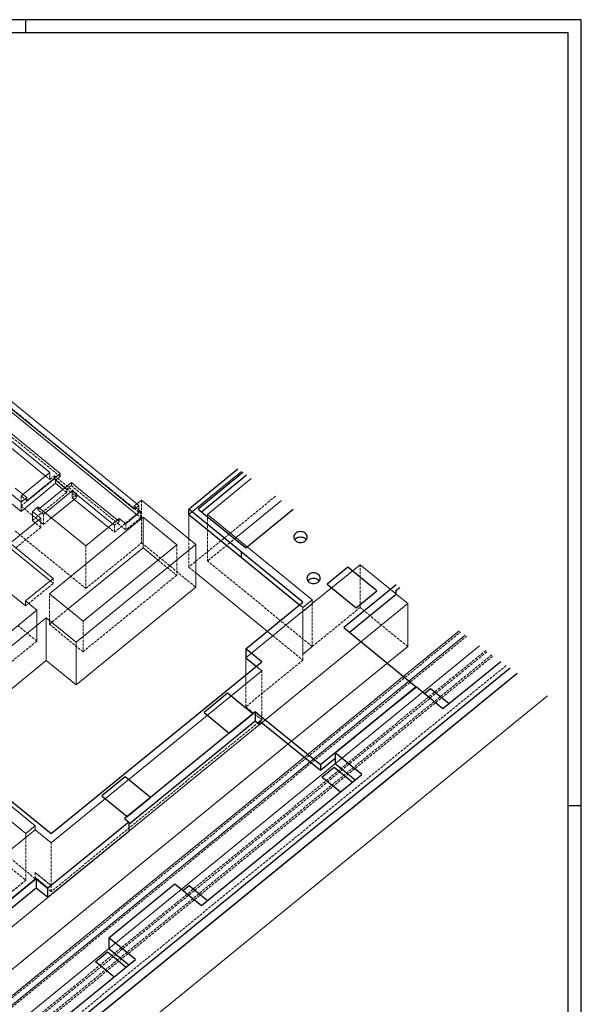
# Model space of a CAD drawing. Header units: millimetres. Extents: x 0 to 63000, y 0 to 59400.
# Tile 8 of 8: x 41786 to 63000, y 22184 to 59400. Entities that reach past the tile are written whole.
import ezdxf

# ---------------------------------------------------------------- set-up
doc = ezdxf.new("R2010")
doc.units = ezdxf.units.MM
doc.header["$LTSCALE"] = 1000
doc.linetypes.add('Carkovana 0.5x', pattern=[0.14, 0.1, -0.04])
doc.layers.add('Architektura obecně', color=7, linetype='Continuous')
doc.layers.add('Plošné elementy obecné', color=7, linetype='Continuous', lineweight=13)
doc.layers.add('Stěna', color=7, linetype='Continuous', lineweight=35)

msp = doc.modelspace()

# ---------------------------------------------------------------- linework, layer by layer
at = {"layer": 'Architektura obecně', "color": 252, "linetype": 'Carkovana 0.5x', "lineweight": 5, "true_color": 0x8f8f8f, "transparency": 33554687}
for p, q in [((46284, 40779), (33980, 50824)), ((43102, 42309), (40407, 44508)), ((42766, 42150), (42925, 42020)), ((42925, 42164), (42925, 42280)), ((42925, 42164), (42925, 42020)), ((42925, 42020), (43102, 42164)), ((43314, 42135), (43102, 42309)), ((43102, 42164), (43950, 41471)), ((43102, 42049), (43102, 42164)), ((43102, 42049), (41839, 41018)), ((43950, 41356), (43102, 42049)), ((43561, 41645), (43490, 41702)), ((43738, 41789), (43561, 41645)), ((43738, 41789), (43738, 41904)), ((45541, 40317), (43738, 41789)), ((41839, 41393), (41910, 41451)), ((41839, 41163), (41839, 41393)), ((42051, 41220), (41839, 41393)), ((43561, 41529), (42476, 40643)), ((43561, 41529), (43420, 41645)), ((43561, 41645), (43561, 41529)), ((43950, 41471), (43773, 41327)), ((43844, 41269), (43950, 41356)), ((43950, 41356), (43950, 41471)), ((51447, 41385), (48172, 38711)), ((41839, 41018), (42688, 40325)), ((42476, 40874), (42476, 40989)), ((46177, 40952), (46107, 40894)), ((46284, 41038), (46177, 40952)), ((46213, 41096), (46284, 41038)), ((46284, 40923), (46284, 41038)), ((46390, 41240), (46390, 39624)), ((42264, 40470), (42476, 40643)), ((42476, 40874), (42546, 40932)), ((42688, 40701), (42476, 40874)), ((42759, 40758), (42688, 40701)), ((42688, 40470), (42688, 40701)), ((42688, 40325), (42988, 40571)), ((45364, 40028), (46284, 40779)), ((46354, 40576), (45789, 40115)), ((46213, 40692), (46354, 40576)), ((46284, 40865), (46284, 40923)), ((46284, 40779), (46284, 40865)), ((46354, 40807), (46354, 40576)), ((48879, 40703), (48879, 40127)), ((41638, 39439), (42582, 40210)), ((42582, 40210), (42370, 40383)), ((42582, 40556), (42582, 40210)), ((42688, 40325), (42688, 40470)), ((45134, 40216), (45364, 40028)), ((45364, 40288), (45294, 40346)), ((45541, 40432), (45364, 40288)), ((45364, 40057), (45364, 40288)), ((45470, 40490), (45541, 40432)), ((45541, 40548), (45541, 40432)), ((45789, 40115), (45541, 40317)), ((45789, 40346), (45789, 40115)), ((41620, 40071), (44279, 37900)), ((45364, 40028), (45364, 40057)), ((48879, 40127), (48879, 38942)), ((49957, 39822), (48879, 38942)), ((44279, 37900), (46390, 39624)), ((44279, 39517), (44279, 37900)), ((46390, 39624), (48440, 37950)), ((47719, 39555), (47719, 38400)), ((48172, 39785), (48172, 38942)), ((47012, 38977), (47719, 38400)), ((48172, 38711), (48172, 38942)), ((48172, 38711), (48440, 38493)), ((52838, 35708), (48879, 38942)), ((54641, 37182), (54641, 38799)), ((47719, 38400), (44180, 35510)), ((43052, 38094), (42006, 37239)), ((42935, 38189), (43052, 38094)), ((43052, 38284), (43052, 38094)), ((42907, 36694), (42907, 37704)), ((52485, 37038), (52838, 37327)), ((52837, 37326), (52837, 35709)), ((52838, 37325), (52837, 37326)), ((52838, 37325), (52838, 35708)), ((42430, 37084), (42430, 36506)), ((42430, 35914), (42430, 37084)), ((42907, 36549), (43614, 37127)), ((52485, 35422), (52485, 37038)), ((52486, 37037), (52486, 35421)), ((52837, 35709), (54641, 37182)), ((56444, 35710), (54641, 37182)), ((41714, 36499), (42430, 35914)), ((42430, 36506), (42430, 35914)), ((42907, 36549), (42907, 36694)), ((44180, 35510), (42907, 36549)), ((44180, 36665), (44180, 35510)), ((20119, 4967), (58442, 36257)), ((51353, 36114), (52486, 35190)), ((20332, 4794), (58665, 36093)), ((42430, 35914), (39248, 33316)), ((59392, 35561), (21074, 4274)), ((21074, 4188), (59448, 35520)), ((59615, 35397), (21286, 4101)), ((21286, 4014), (59671, 35356)), ((52485, 35422), (52837, 35709)), ((52485, 35191), (52485, 35422)), ((52485, 35422), (52486, 35421)), ((52486, 35421), (52838, 35708)), ((52486, 35421), (52838, 35708)), ((52838, 35708), (52486, 35421)), ((60164, 34995), (21100, 3099)), ((52485, 35191), (50328, 33430)), ((50929, 33170), (50929, 34786)), ((50328, 33661), (50328, 34296)), ((50328, 33430), (50328, 33661)), ((50328, 33430), (50929, 32939)), ((50929, 32939), (50929, 33170)), ((50929, 32939), (42971, 26441)), ((42370, 26932), (40355, 28578)), ((42017, 26874), (42017, 28491)), ((42971, 26672), (42971, 28289)), ((40709, 27943), (42017, 26874)), ((42017, 26874), (38802, 24250)), ((38802, 24250), (42017, 26874)), ((38802, 24250), (42017, 26874)), ((42370, 26932), (42370, 27163)), ((42971, 26672), (42370, 27163)), ((42372, 26934), (42372, 27165)), ((42372, 27165), (42971, 26672)), ((42971, 26441), (42372, 26934)), ((42971, 26441), (42971, 26672))]:
    msp.add_line(p, q, dxfattribs=at)
at = {"layer": 'Plošné elementy obecné', "color": 7, "linetype": 'Continuous', "lineweight": 18, "transparency": 33554687}
for p, q in [((46107, 40894), (33556, 51142)), ((33556, 51027), (46107, 40779)), ((33732, 51286), (46213, 41096)), ((42925, 42280), (40231, 44479)), ((40407, 44624), (43102, 42424)), ((40231, 44220), (42766, 42150)), ((41910, 41451), (42925, 42280)), ((43314, 42251), (42051, 41220)), ((43102, 42424), (43314, 42251)), ((43137, 41991), (43314, 42135)), ((43314, 42135), (43314, 42251)), ((50161, 42327), (48525, 40991)), ((41620, 41688), (42051, 41336)), ((42051, 40989), (43137, 41876)), ((42546, 40932), (43738, 41904)), ((43137, 41991), (43137, 41876)), ((43490, 41702), (43137, 41991)), ((43420, 41645), (43137, 41876)), ((43738, 41904), (43950, 41731)), ((43950, 41731), (45470, 40490)), ((48879, 40703), (50534, 42054)), ((41408, 41515), (41839, 41163)), ((41839, 41163), (42051, 41336)), ((42051, 41336), (42051, 41220)), ((43773, 41587), (42759, 40758)), ((43773, 41356), (43773, 41587)), ((45294, 40346), (43773, 41587)), ((43773, 41356), (43773, 41327)), ((43773, 41327), (45134, 40216)), ((41408, 41168), (41839, 40816)), ((41839, 40816), (41839, 41163)), ((42051, 40989), (41839, 40816)), ((42476, 40989), (42264, 40816)), ((42476, 40989), (44279, 39517)), ((42988, 40571), (43844, 41269)), ((46390, 41240), (46107, 41010)), ((46107, 40894), (46107, 41010)), ((46107, 41010), (46354, 40807)), ((48440, 39566), (46390, 41240)), ((48172, 40703), (48525, 40991)), ((51670, 41221), (49957, 39822)), ((42264, 40816), (42264, 40470)), ((42264, 40816), (42582, 40556)), ((42907, 37704), (46446, 40594)), ((46354, 40807), (45789, 40346)), ((46107, 40779), (46213, 40692)), ((46446, 40594), (46446, 39439)), ((46446, 40594), (47719, 39555)), ((48172, 40703), (48172, 39785)), ((52486, 37182), (48172, 40703)), ((48879, 40703), (52838, 37469)), ((42582, 40556), (41426, 39612)), ((42370, 40383), (42264, 40470)), ((45541, 40548), (44279, 39517)), ((45789, 40346), (45541, 40548)), ((41426, 39612), (43052, 38284)), ((43915, 35871), (48440, 39566)), ((47719, 39555), (44180, 36665)), ((48440, 39566), (48440, 37950)), ((41426, 39422), (42935, 38189)), ((43614, 37127), (46446, 39439)), ((46446, 39439), (47012, 38977)), ((52838, 37327), (54641, 38799)), ((54641, 38799), (56444, 37327)), ((42006, 37239), (40379, 38567)), ((48440, 38493), (51353, 36114)), ((43052, 38284), (42006, 37430)), ((44180, 36665), (42907, 37704)), ((48440, 37950), (43915, 34255)), ((42006, 37430), (42006, 37239)), ((42006, 37430), (42430, 37084)), ((52131, 33805), (56444, 37327)), ((52838, 37469), (52486, 37182)), ((52486, 37037), (52838, 37325)), ((52838, 37469), (52838, 37325)), ((56444, 37327), (56444, 35710)), ((42430, 37084), (39248, 34485)), ((50328, 35277), (52485, 37038)), ((52485, 37038), (52486, 37037)), ((52486, 37182), (52486, 37037)), ((42783, 36795), (39171, 33846)), ((42783, 35178), (42783, 36795)), ((42783, 36795), (43915, 35871)), ((58386, 36298), (20402, 5285)), ((58609, 36134), (20614, 5111)), ((21100, 4657), (59158, 35732)), ((43915, 35871), (43915, 34255)), ((52131, 32188), (56444, 35710)), ((39438, 32447), (42783, 35178)), ((43915, 34255), (42783, 35178)), ((50328, 34296), (50328, 35277)), ((50328, 35277), (50929, 34786)), ((60574, 34694), (22443, 3560)), ((42971, 28289), (50929, 34786)), ((22090, 1482), (61729, 33847)), ((44173, 27308), (52131, 33805)), ((38056, 32446), (42370, 28924)), ((44173, 25691), (52131, 32188)), ((42017, 28635), (38057, 31869)), ((41097, 27741), (42370, 28780)), ((42370, 28924), (42017, 28635)), ((42370, 28924), (42370, 28780)), ((42370, 28780), (42971, 28289)), ((42017, 28491), (42017, 28635)), ((40605, 24394), (44173, 27308)), ((40605, 22778), (44173, 25691))]:
    msp.add_line(p, q, dxfattribs=at)
at = {"layer": 'Plošné elementy obecné', "color": 5, "linetype": 'Continuous', "lineweight": -3, "transparency": 33554687}
for p, q in [((48349, 41050), (50031, 42423)), ((50217, 42286), (48526, 40905)), ((48650, 40804), (50348, 42191)), ((48172, 40905), (48349, 41050)), ((48172, 40703), (48172, 40905)), ((50152, 39289), (48172, 40905)), ((48172, 40703), (50149, 39089)), ((48526, 40905), (50329, 39434)), ((50329, 39434), (52117, 40894)), ((52146, 39882), (52142, 39847)), ((52142, 39847), (52146, 39811)), ((52157, 39917), (52146, 39882)), ((52175, 39949), (52157, 39917)), ((52200, 39978), (52175, 39949)), ((52231, 40003), (52200, 39978)), ((52267, 40024), (52231, 40003)), ((52231, 39801), (52267, 39822)), ((52307, 40039), (52267, 40024)), ((52267, 39822), (52307, 39837)), ((52349, 40048), (52307, 40039)), ((52307, 39837), (52349, 39846)), ((52392, 40051), (52349, 40048)), ((52349, 39846), (52392, 39849)), ((52436, 40048), (52392, 40051)), ((52392, 39849), (52436, 39846)), ((52478, 40039), (52436, 40048)), ((52436, 39846), (52478, 39837)), ((52518, 40024), (52478, 40039)), ((52478, 39837), (52518, 39822)), ((52554, 40003), (52518, 40024)), ((52518, 39822), (52554, 39801)), ((52584, 39978), (52554, 40003)), ((52610, 39949), (52584, 39978)), ((52628, 39917), (52610, 39949)), ((52639, 39882), (52628, 39917)), ((52643, 39847), (52639, 39882)), ((52639, 39811), (52643, 39847)), ((52146, 39811), (52157, 39777)), ((52157, 39777), (52175, 39744)), ((52175, 39747), (52200, 39776)), ((52175, 39746), (52175, 39747)), ((52175, 39744), (52200, 39715)), ((52200, 39776), (52231, 39801)), ((52200, 39715), (52231, 39690)), ((52231, 39690), (52267, 39669)), ((52267, 39669), (52307, 39654)), ((52307, 39654), (52349, 39645)), ((52349, 39645), (52392, 39642)), ((52392, 39642), (52436, 39645)), ((52436, 39645), (52478, 39654)), ((52478, 39654), (52518, 39669)), ((52518, 39669), (52554, 39690)), ((52554, 39801), (52584, 39776)), ((52554, 39690), (52584, 39715)), ((52584, 39776), (52610, 39747)), ((52584, 39715), (52610, 39744)), ((52610, 39744), (52628, 39777)), ((52610, 39747), (52610, 39746)), ((52628, 39777), (52639, 39811)), ((50149, 39287), (50149, 39085)), ((52483, 37382), (50149, 39287)), ((50149, 39085), (52359, 37282)), ((52652, 38358), (52641, 38323)), ((52670, 38390), (52652, 38358)), ((52695, 38419), (52670, 38390)), ((52726, 38445), (52695, 38419)), ((52762, 38465), (52726, 38445)), ((52802, 38480), (52762, 38465)), ((52844, 38489), (52802, 38480)), ((52887, 38492), (52844, 38489)), ((52931, 38489), (52887, 38492)), ((52973, 38480), (52931, 38489)), ((53013, 38465), (52973, 38480)), ((53049, 38445), (53013, 38465)), ((53079, 38419), (53049, 38445)), ((53105, 38390), (53079, 38419)), ((53123, 38358), (53105, 38390)), ((53134, 38323), (53123, 38358)), ((54184, 38703), (53406, 38068)), ((55280, 37808), (54184, 38703)), ((52641, 38323), (52637, 38288)), ((52637, 38288), (52641, 38252)), ((52641, 38252), (52652, 38218)), ((52652, 38218), (52670, 38185)), ((52670, 38188), (52695, 38217)), ((52670, 38187), (52670, 38188)), ((52670, 38185), (52695, 38156)), ((52695, 38217), (52726, 38243)), ((52695, 38156), (52726, 38131)), ((52726, 38243), (52762, 38263)), ((52726, 38131), (52762, 38111)), ((52762, 38263), (52802, 38278)), ((52762, 38111), (52802, 38096)), ((52802, 38278), (52844, 38287)), ((52802, 38096), (52844, 38086)), ((52844, 38287), (52887, 38290)), ((52844, 38086), (52887, 38083)), ((52887, 38290), (52931, 38287)), ((52887, 38083), (52931, 38086)), ((52931, 38287), (52973, 38278)), ((52931, 38086), (52973, 38096)), ((52973, 38278), (53013, 38263)), ((52973, 38096), (53013, 38111)), ((53013, 38263), (53049, 38243)), ((53013, 38111), (53049, 38131)), ((53049, 38243), (53079, 38217)), ((53049, 38131), (53079, 38156)), ((53079, 38217), (53105, 38188)), ((53079, 38156), (53105, 38185)), ((53105, 38185), (53123, 38218)), ((53105, 38188), (53105, 38187)), ((53123, 38218), (53134, 38252)), ((53138, 38288), (53134, 38323)), ((53134, 38252), (53138, 38288)), ((53406, 38068), (54502, 37173)), ((56003, 38034), (54029, 36422)), ((56010, 38040), (56003, 38034)), ((54241, 36249), (56003, 37688)), ((54502, 37173), (55280, 37808)), ((56003, 37832), (56140, 37944)), ((56003, 37688), (56003, 37832)), ((50328, 35624), (52482, 37383)), ((54029, 36422), (54471, 36062)), ((54471, 36062), (56768, 34186)), ((50328, 35624), (50328, 35277)), ((50929, 35133), (50328, 35624)), ((42971, 28635), (50929, 35133)), ((50328, 35277), (50717, 34960)), ((57773, 33365), (59955, 35147)), ((60313, 34885), (57116, 32275)), ((57116, 31871), (60574, 34694)), ((49633, 33938), (48749, 33216)), ((50588, 33158), (49633, 33938)), ((56768, 34186), (53148, 31230)), ((55773, 33372), (56769, 34185)), ((56768, 34186), (56768, 34185)), ((56769, 34185), (57773, 33365)), ((57075, 33935), (57307, 34125)), ((57307, 34125), (58005, 33555)), ((48749, 33216), (49704, 32436)), ((50588, 33158), (49704, 32436)), ((49704, 32436), (50588, 33158)), ((50588, 33147), (49704, 32425)), ((50687, 33239), (50588, 33158)), ((50588, 33147), (50588, 33158)), ((50687, 33239), (50687, 32893)), ((50850, 33106), (50687, 33239)), ((53707, 31685), (55773, 33372)), ((45908, 28990), (50687, 32893)), ((50687, 32893), (50850, 32759)), ((53148, 31230), (50850, 33106)), ((50850, 32759), (50850, 32904)), ((50850, 32904), (53148, 31028)), ((50850, 32759), (50939, 32831)), ((49704, 32436), (46727, 30006)), ((49704, 32436), (49704, 32425)), ((49704, 32425), (49704, 32436)), ((57116, 32275), (22090, 3676)), ((22090, 3272), (57116, 31871)), ((53707, 31685), (53707, 31281)), ((54711, 30865), (53707, 31685)), ((53148, 31028), (53707, 31485)), ((53707, 31281), (54464, 30663)), ((40036, 31032), (42370, 29126)), ((53148, 31230), (53148, 31028)), ((53202, 30773), (53662, 31148)), ((53662, 31148), (54360, 30579)), ((45772, 30785), (44889, 30064)), ((46727, 30006), (45772, 30785)), ((48651, 25918), (54711, 30865)), ((53900, 30203), (53202, 30773)), ((44889, 30064), (45843, 29284)), ((46727, 30006), (45843, 29284)), ((45843, 29284), (46727, 30006)), ((46727, 29994), (45843, 29273)), ((46727, 29994), (46727, 30006)), ((42370, 29126), (42971, 28635)), ((45908, 29070), (42853, 26576)), ((45843, 29284), (45744, 29203)), ((45744, 29203), (45908, 29070)), ((45843, 29284), (45843, 29273)), ((45843, 29273), (45843, 29284)), ((45908, 29070), (45908, 28724)), ((42853, 26229), (45908, 28724)), ((38325, 23600), (42411, 26937)), ((42411, 26937), (40163, 25101)), ((42411, 26937), (42411, 26590)), ((42853, 26576), (42411, 26937)), ((40163, 24755), (42411, 26590)), ((42411, 26590), (42853, 26229)), ((42853, 26229), (42853, 26576)), ((45151, 24699), (47647, 26737)), ((47647, 26737), (48651, 25918)), ((47953, 26487), (48185, 26677)), ((48185, 26677), (48883, 26107)), ((45151, 24699), (45151, 24295)), ((46155, 23880), (45151, 24699)), ((45151, 24295), (45908, 23677)), ((40095, 18932), (46155, 23880)), ((44646, 23787), (45106, 24163)), ((45106, 24163), (45804, 23593)), ((45344, 23217), (44646, 23787))]:
    msp.add_line(p, q, dxfattribs=at)
at = {"layer": 'Stěna', "color": 7, "linetype": 'Continuous', "lineweight": -3, "transparency": 33554687}
for p, q in [((42000, 59400), (42000, 58900)), ((62500, 29700), (63000, 29700))]:
    msp.add_line(p, q, dxfattribs=at)
for points in [[(0, 0), (63000, 0), (63000, 59400), (0, 59400), (0, 0)], [(500, 500), (62500, 500), (62500, 58900), (500, 58900), (500, 500)]]:
    msp.add_lwpolyline(points, close=True, dxfattribs=at)

doc.saveas('drawing.dxf')
